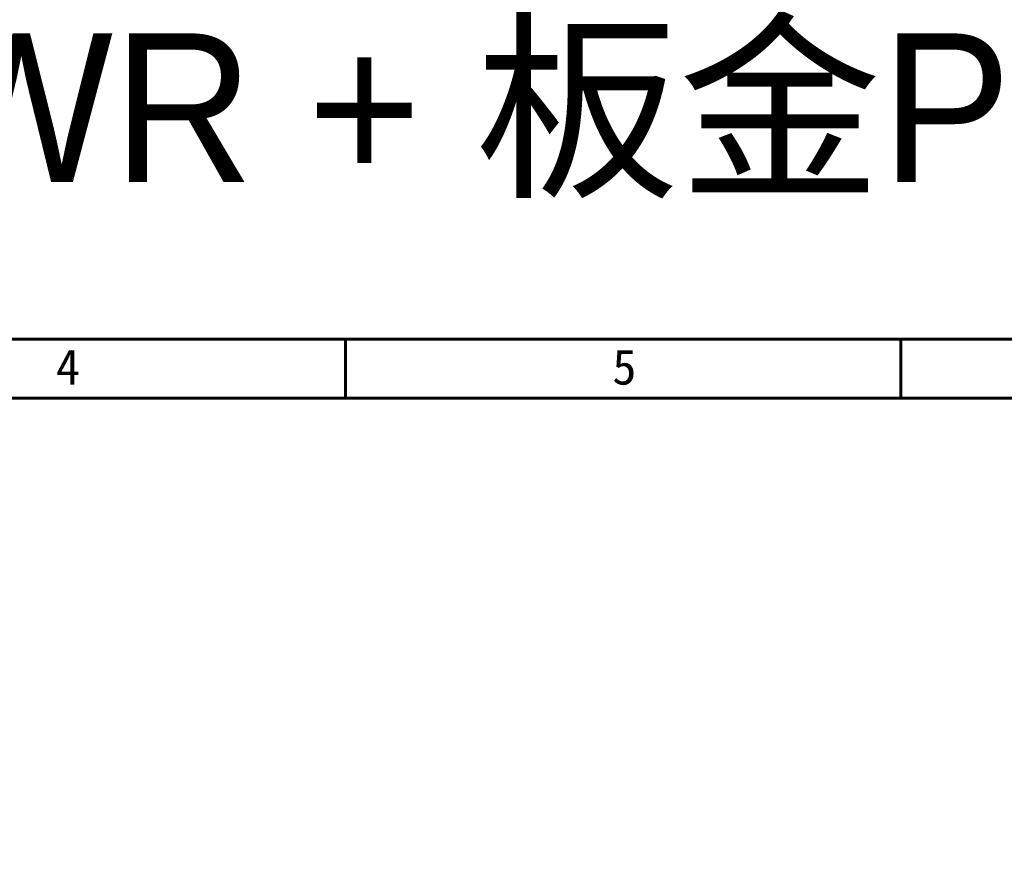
# Model space of a CAD drawing. Header units: inches. Extents: x 0 to 6721, y -3375 to 1330.
# Tile 183 of 198: x 5631 to 5763, y 54 to 166. Entities that reach past the tile are written whole.
import ezdxf

# ---------------------------------------------------------------- set-up
doc = ezdxf.new("R2010")
doc.units = ezdxf.units.IN
doc.header["$MEASUREMENT"] = 0
doc.layers.add('BORDER', color=7, linetype='Continuous')
doc.styles.get("Standard").update_dxf_attribs({"font": 'arial.ttf'})
doc.styles.add('標題欄', font='txt')

# ---------------------------------------------------------------- blocks, each defined once
blk = doc.blocks.new('A4-英文圖框-橫式')
at = {"layer": 'BORDER', "color": 123, "linetype": 'Continuous', "lineweight": 60, "ltscale": 25.4}
for p, q in [((2350.697, 183.498), (2350.697, 188.794)), ((2400.447, 183.498), (2400.447, 188.794)), ((2151.697, 183.498), (2549.792, 183.498))]:
    blk.add_line(p, q, dxfattribs=at)
blk.add_lwpolyline([(2151.697, 188.794), (2555.087, 188.794), (2555.087, -95.061), (2151.697, -95.061)], close=True, dxfattribs=at)
at = {"color": 60, "style": '標題欄'}
for s, p in [('4', (2324.762, 184.716)), ('5', (2374.611, 184.716))]:
    blk.add_text(s, height=3.177, dxfattribs=at).set_placement(p)

msp = doc.modelspace()

# ---------------------------------------------------------------- block references
at = {"xscale": 1.5, "yscale": 1.5, "zscale": 1.5}
msp.add_blockref('A4-英文圖框-橫式', (2148.678, -159.656), dxfattribs=at)

# ---------------------------------------------------------------- texts
at = {"color": 7, "insert": (5678.766, 153.535), "char_height": 20, "attachment_point": 5}
msp.add_mtext_dynamic_manual_height_columns('{\\fPMingLiU|b0|i0|c136|p18;右折WR + 板金P02}', width=252.6866, gutter_width=12.5, heights=[0], dxfattribs=at)

doc.saveas('drawing.dxf')
